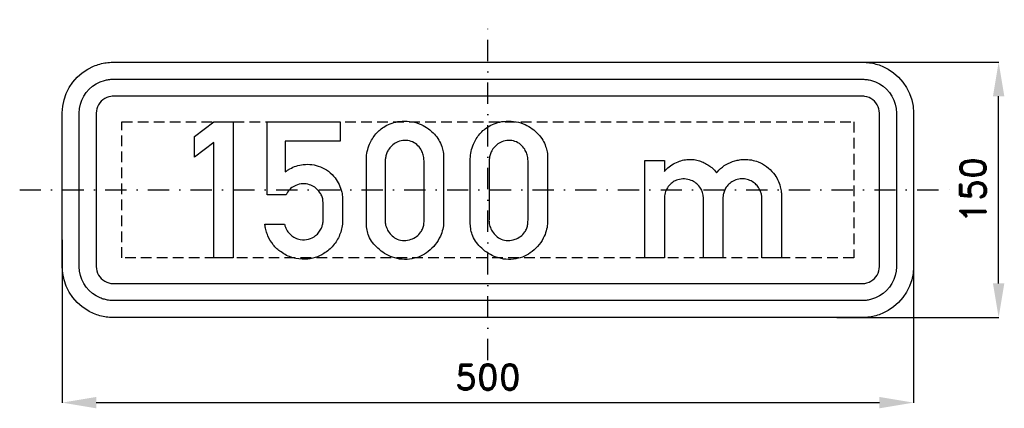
# Model space of a CAD drawing. Header units: millimetres. Extents: x -275 to 303, y -128 to 100.
import ezdxf

# ---------------------------------------------------------------- set-up
doc = ezdxf.new("R2010")
doc.units = ezdxf.units.MM
doc.header["$LTSCALE"] = 5
doc.linetypes.add('ČERCHOVANÁX2', pattern=[2, 1, -0.5, 0, -0.5])
doc.linetypes.add('ČÁRKOVANÁX2', pattern=[1.5, 1, -0.5])
doc.layers.add('Kóty', color=2, linetype='Continuous')
doc.layers.add('Značka', color=7, linetype='Continuous')
doc.styles.get("Standard").update_dxf_attribs({"font": 'romand.shx', "height": 15})
doc.dimstyles.get("Standard").update_dxf_attribs({"dimtxt": 15, "dimasz": 20, "dimexe": 0.18, "dimexo": 0.0625, "dimgap": 7.5, "dimtad": 1, "dimdec": 0, "dimzin": 0, "dimdsep": 46, "dimtxsty": 'Standard', "dimcen": 0.09, "dimadec": 0, "dimazin": 0, "dimtfac": 1, "dimtdec": 0, "dimtofl": 0, "dimtmove": 0, "dimatfit": 3, "dimfxl": 1, "dimtolj": 1, "dimtzin": 0, "dimarcsym": 0})

# ---------------------------------------------------------------- blocks, each defined once
blk = doc.blocks.new('*D0')
at = {"layer": 'Defpoints', "color": 0, "transparency": 16777216}
for p in [(205, 75), (300, 75), (205, -75)]:
    blk.add_point(p, dxfattribs=at)
at = {"layer": 'Kóty', "color": 0, "lineweight": -2, "transparency": 16777216}
for p, q in [((205.06, 75), (300.18, 75)), ((300, -55), (300, 55)), ((205.06, -75), (300.18, -75))]:
    blk.add_line(p, q, dxfattribs=at)
at = {"layer": 'Kóty', "color": 0, "transparency": 16777216}
for points in [[(296.67, 55), (303.33, 55), (300, 75)], [(296.67, -55), (303.33, -55), (300, -75)]]:
    blk.add_solid(points, dxfattribs=at)
at = {"layer": 'Kóty', "color": 0, "transparency": 16777216, "insert": (285, 0), "char_height": 15, "attachment_point": 5, "rotation": 90}
blk.add_mtext('\\A1;150', dxfattribs=at)
blk = doc.blocks.new('*D1')
at = {"layer": 'Defpoints', "color": 0, "transparency": 16777216}
for p in [(-250, -29.27), (250, -34.75), (250, -125)]:
    blk.add_point(p, dxfattribs=at)
at = {"layer": 'Kóty', "color": 0, "lineweight": -2, "transparency": 16777216}
for p, q in [((-250, -29.34), (-250, -125.18)), ((250, -34.81), (250, -125.18)), ((-230, -125), (230, -125))]:
    blk.add_line(p, q, dxfattribs=at)
at = {"layer": 'Kóty', "color": 0, "transparency": 16777216}
for points in [[(-230, -121.67), (-230, -128.33), (-250, -125)], [(230, -121.67), (230, -128.33), (250, -125)]]:
    blk.add_solid(points, dxfattribs=at)
at = {"layer": 'Kóty', "color": 0, "transparency": 16777216, "insert": (0, -110), "char_height": 15, "attachment_point": 5}
blk.add_mtext('\\A1;500', dxfattribs=at)

msp = doc.modelspace()

# ---------------------------------------------------------------- linework, layer by layer
at = {"layer": 'Značka', "color": 6, "linetype": 'ČERCHOVANÁX2', "ltscale": 2.5}
for points in [[(0, -100), (0, 100)], [(-275, 0), (275, 0)]]:
    msp.add_lwpolyline(points, dxfattribs=at)
at = {"layer": 'Značka', "color": 5}
for points in [[(-220, -75), (-220.12, -75), (-220.24, -74.999, -0.0321804), (-224.11, -74.728, -0.0354327), (-227.92, -73.937, -0.0362829), (-231.6, -72.692, -0.0344603), (-235.07, -70.941), (-238.3, -68.785), (-241.21, -66.213), (-243.79, -63.302), (-245.94, -60.068), (-247.68, -56.595), (-248.94, -52.916), (-249.74, -49.108), (-250, -45.236), (-250, -45.118), (-250, -45), (-250, 45), (-250, 45.118), (-250, 45.236), (-249.73, 49.109), (-248.94, 52.916), (-247.69, 56.598), (-245.94, 60.068), (-243.79, 63.301), (-241.21, 66.213), (-238.3, 68.788), (-235.07, 70.941), (-231.6, 72.68, -0.0334197), (-227.92, 73.937, -0.0341346), (-224.11, 74.741, -0.0367414), (-220.24, 74.999), (-220.12, 75), (-220, 75), (220, 75), (220.12, 75), (220.24, 74.999, -0.0321804), (224.11, 74.728, -0.0354327), (227.92, 73.937, -0.0362829), (231.6, 72.692), (235.07, 70.941), (238.3, 68.785), (241.21, 66.213), (243.79, 63.302), (245.94, 60.068), (247.68, 56.595), (248.94, 52.916), (249.74, 49.108), (250, 45.236), (250, 45.118), (250, 45), (250, -45), (250, -45.118), (250, -45.236), (249.73, -49.109), (248.94, -52.916), (247.69, -56.598), (245.94, -60.068), (243.79, -63.301), (241.21, -66.213), (238.3, -68.788), (235.07, -70.941), (231.6, -72.68, -0.0334197), (227.92, -73.937, -0.0341346), (224.11, -74.741, -0.0367414), (220.24, -74.999), (220.12, -75), (220, -75), (-220, -75)], [(-220, -65), (-220.08, -65), (-220.16, -64.999, -0.0321848), (-222.74, -64.818, -0.0354579), (-225.28, -64.291, -0.0362712), (-227.73, -63.461), (-230.05, -62.294), (-232.2, -60.857), (-234.14, -59.142), (-235.86, -57.201), (-237.29, -55.045), (-238.45, -52.73), (-239.29, -50.277), (-239.83, -47.738), (-240, -45.157), (-240, -45.079), (-240, -45), (-240, 45), (-240, 45.079), (-240, 45.157), (-239.82, 47.74), (-239.29, 50.277), (-238.46, 52.732), (-237.29, 55.045), (-235.86, 57.201), (-234.14, 59.142), (-232.2, 60.859), (-230.05, 62.294), (-227.73, 63.453), (-225.28, 64.291, -0.0341625), (-222.74, 64.827, -0.0367465), (-220.16, 64.999), (-220.08, 65), (-220, 65), (220, 65), (220.08, 65), (220.16, 64.999, -0.0321848), (222.74, 64.818, -0.0354579), (225.28, 64.291), (227.73, 63.461), (230.05, 62.294), (232.2, 60.857), (234.14, 59.142), (235.86, 57.201), (237.29, 55.045), (238.45, 52.73), (239.29, 50.277), (239.83, 47.738), (240, 45.157), (240, 45.079), (240, 45), (240, -45), (240, -45.079), (240, -45.157), (239.82, -47.74), (239.29, -50.277), (238.46, -52.732), (237.29, -55.045), (235.86, -57.201), (234.14, -59.142), (232.2, -60.859), (230.05, -62.294), (227.73, -63.453), (225.28, -64.291, -0.0341625), (222.74, -64.827, -0.0367465), (220.16, -64.999), (220.08, -65), (220, -65), (-220, -65)], [(-220, -55), (220, -55), (220.04, -55), (220.08, -55, 0.0321716), (221.37, -54.909), (222.64, -54.646), (223.87, -54.231), (225.02, -53.647), (226.1, -52.928), (227.07, -52.071), (227.93, -51.101), (228.65, -50.023), (229.23, -48.865), (229.65, -47.639), (229.91, -46.369), (230, -45.079), (230, -45.039), (230, -45), (230, 45), (230, 45.039), (230, 45.079), (229.91, 46.37), (229.65, 47.639), (229.23, 48.866), (228.65, 50.023), (227.93, 51.1), (227.07, 52.071), (226.1, 52.929), (225.02, 53.647), (223.87, 54.227), (222.64, 54.646), (221.37, 54.914, 0.0367311), (220.08, 55), (220.04, 55), (220, 55), (-220, 55), (-220.04, 55), (-220.08, 55, 0.0321716), (-221.37, 54.909), (-222.64, 54.646), (-223.87, 54.231), (-225.02, 53.647), (-226.1, 52.928), (-227.07, 52.071), (-227.93, 51.101), (-228.65, 50.023), (-229.23, 48.865), (-229.65, 47.639), (-229.91, 46.369), (-230, 45.079), (-230, 45.039), (-230, 45), (-230, -45), (-230, -45.039), (-230, -45.079), (-229.91, -46.37), (-229.65, -47.639), (-229.23, -48.866), (-228.65, -50.023), (-227.93, -51.1), (-227.07, -52.071), (-226.1, -52.929), (-225.02, -53.647), (-223.87, -54.227), (-222.64, -54.646), (-221.37, -54.914, 0.0367311), (-220.08, -55), (-220.04, -55), (-220, -55)], [(-119.467, -20.05), (-119.326, -20.563), (-119.175, -21.075, 0.0613316), (-117.867, -23.978, 0.0760505), (-115.833, -26.417, 0.0812368), (-113.238, -28.197, 0.0740331), (-110.175, -29.117, 0.10254), (-105.389, -28.972, 0.116975), (-101.175, -26.892, 0.0723226), (-99.209, -24.901, 0.0588274), (-97.817, -22.458, 0.0438611), (-97.111, -20.434, 0.0507936), (-96.8, -18.333), (-96.779, -17.767), (-96.775, -17.2), (-96.775, -7.5), (-96.862, -6.371, 0.0259696), (-97.025, -5.258, 0.0682762), (-97.861, -2.934, 0.054038), (-99.258, -0.842, 0.0692591), (-101.717, 1.517, 0.0805518), (-104.725, 3.033, 0.0978082), (-108.721, 3.6, 0.0911368), (-112.725, 2.65, 0.0854758), (-115.917, 0.723, 0.103686), (-118.125, -2.15), (-118.3, -2.502), (-118.467, -2.858), (-129.7, -2.858), (-129.7, 40), (-86.842, 40), (-86.842, 28.592), (-118.992, 28.592), (-118.992, 10.592, -0.0050666), (-117.672, 11.49, -0.0152169), (-116.317, 12.333, -0.0517287), (-112.546, 14.014, -0.052707), (-108.492, 14.883, -0.0657981), (-103.355, 14.878, -0.0655599), (-98.383, 13.542, -0.0693681), (-93.609, 10.91, -0.0713494), (-89.758, 7.075, -0.0596343), (-87.332, 3.134, -0.0538016), (-85.85, -1.25, -0.0248154), (-85.502, -3.036, -0.033767), (-85.367, -4.842), (-85.365, -5.083), (-85.367, -5.325), (-85.367, -18.167), (-85.379, -18.738), (-85.4, -19.308, -0.0453156), (-85.914, -22.965, -0.0436725), (-87.075, -26.5, -0.0808738), (-90.804, -32.689, -0.0845317), (-96.317, -37.35, -0.0698125), (-101.518, -39.768, -0.0667825), (-107.192, -40.7, -0.0846293), (-114.72, -39.829, -0.0887291), (-121.508, -36.483, -0.0741879), (-126.068, -32.25, -0.0709621), (-129.225, -26.917, -0.0357649), (-130.261, -24.057, -0.0371778), (-130.867, -21.092), (-130.933, -20.571), (-130.992, -20.05), (-119.467, -20.05)], [(-71.367, 16.833), (-71.372, 17.55), (-71.367, 18.267, -0.0490097), (-70.844, 22.641, -0.0499843), (-69.458, 26.867, -0.0795379), (-65.784, 32.903, -0.0890903), (-60.383, 37.375, -0.0598038), (-56.25, 39.288, -0.052023), (-51.783, 40.242, -0.0620157), (-45.958, 40.249, -0.0645012), (-40.325, 38.808, -0.0554375), (-35.97, 36.63, -0.0554861), (-32.2, 33.55, -0.0511113), (-29.431, 30.221, -0.0548925), (-27.425, 26.392, -0.04523), (-26.402, 23.105, -0.0459762), (-25.992, 19.7, -0.0123105), (-25.972, 18.508), (-25.992, 17.317), (-25.992, -17.55), (-25.985, -18.267), (-25.992, -18.983, -0.0517702), (-26.531, -23.13, -0.049692), (-27.9, -27.108, -0.0667953), (-30.88, -32.115, -0.0659086), (-35.067, -36.175, -0.0610995), (-39.576, -38.926, -0.0641421), (-44.617, -40.475, -0.0696612), (-50.418, -40.784, -0.0674532), (-56.083, -39.525, -0.0568072), (-60.652, -37.362, -0.0495902), (-64.683, -34.267, -0.0480599), (-67.731, -30.966, -0.0658795), (-69.933, -27.108, -0.0547625), (-70.996, -23.601, -0.0423664), (-71.367, -19.942), (-71.381, -18.744), (-71.367, -17.55), (-71.367, 16.833)], [(-10.325, 16.833), (-10.331, 17.55), (-10.325, 18.267, -0.0490165), (-9.802, 22.641, -0.0499973), (-8.417, 26.867, -0.0795418), (-4.742, 32.903, -0.0890848), (0.658, 37.375, -0.0598038), (4.792, 39.288, -0.0520202), (9.258, 40.242, -0.0620157), (15.084, 40.249, -0.0644995), (20.717, 38.808, -0.0554375), (25.072, 36.63, -0.0554782), (28.842, 33.55, -0.0511113), (31.611, 30.221, -0.054899), (33.617, 26.392, -0.04523), (34.639, 23.105, -0.0459762), (35.05, 19.7), (35.07, 18.508), (35.05, 17.317), (35.05, -17.55), (35.057, -18.267), (35.05, -18.983, -0.0517847), (34.511, -23.13, -0.049692), (33.142, -27.108, -0.0667953), (30.162, -32.115, -0.0659052), (25.975, -36.175, -0.0610962), (21.466, -38.926, -0.0641421), (16.425, -40.475, -0.0696612), (10.623, -40.784, -0.0674547), (4.958, -39.525, -0.0568095), (0.389, -37.362, -0.0495902), (-3.642, -34.267, -0.0480599), (-6.689, -30.966, -0.0658795), (-8.892, -27.108, -0.0547625), (-9.954, -23.601, -0.0423499), (-10.325, -19.942), (-10.34, -18.744), (-10.325, -17.55), (-10.325, 16.833)], [(-60.383, 16.833), (-60.383, -17.55), (-60.389, -18.03), (-60.383, -18.508, 0.0738776), (-59.823, -21.47, 0.0595275), (-58.475, -24.242, 0.0707149), (-56.207, -27.091, 0.0945725), (-53.217, -29.017, 0.1084), (-49.215, -29.807, 0.0875546), (-45.1, -29.017, 0.0781582), (-41.847, -27.326, 0.0881668), (-39.367, -24.717, 0.0617717), (-38.202, -22.537, 0.0611789), (-37.6, -20.15, 0.025204), (-37.486, -18.853), (-37.458, -17.55), (-37.458, 16.833), (-37.534, 17.965, 0.0164989), (-37.658, 19.092, 0.0583041), (-38.414, 21.906, 0.0647207), (-39.842, 24.475, 0.0880877), (-42.556, 27.207, 0.0978861), (-46.05, 28.775, 0.0998347), (-49.942, 29.02, 0.0882651), (-53.692, 27.825, 0.0741475), (-56.451, 25.951, 0.0756616), (-58.517, 23.375, 0.0525965), (-59.547, 21.211, 0.0460749), (-60.133, 18.892, 0.0143355), (-60.278, 17.864), (-60.383, 16.833)], [(0.658, 16.833), (0.658, -17.55), (0.652, -18.03), (0.658, -18.508, 0.0738577), (1.219, -21.47, 0.0595183), (2.567, -24.242, 0.070728), (4.834, -27.091, 0.0945818), (7.825, -29.017, 0.108402), (11.826, -29.807, 0.0875554), (15.942, -29.017, 0.0781582), (19.195, -27.326, 0.0881735), (21.675, -24.717, 0.0617717), (22.84, -22.537, 0.0611907), (23.442, -20.15, 0.0251807), (23.556, -18.853), (23.583, -17.55), (23.583, 16.833), (23.508, 17.965), (23.383, 19.092, 0.0583243), (22.628, 21.906, 0.064712), (21.2, 24.475, 0.0880816), (18.485, 27.207, 0.0978861), (14.992, 28.775, 0.0998347), (11.1, 29.02, 0.0882634), (7.35, 27.825, 0.0741578), (4.591, 25.951, 0.0756684), (2.525, 23.375, 0.0525965), (1.495, 21.211, 0.0460749), (0.908, 18.892), (0.764, 17.864), (0.658, 16.833)], [(92.192, -39.992), (92.192, 17.175), (103.675, 17.175), (103.675, 10.808), (104.299, 11.504), (104.942, 12.183, -0.0537969), (108.065, 14.731, -0.0546249), (111.675, 16.558, -0.0497661), (115.123, 17.585, -0.04992), (118.7, 17.908, -0.0446103), (121.888, 17.657, -0.0453608), (124.975, 16.842, -0.041529), (127.808, 15.585, -0.034778), (130.425, 13.908, -0.0234568), (131.86, 12.774, -0.0334836), (133.15, 11.492), (133.756, 10.767), (134.333, 10.017), (135.013, 10.819), (135.717, 11.6, -0.0720557), (139.999, 14.952, -0.0664594), (145.058, 17.033, -0.0355273), (147.853, 17.67, -0.0358444), (150.692, 17.9, -0.0505166), (154.776, 17.569, -0.0496581), (158.742, 16.425, -0.0682924), (163.738, 13.731, -0.0732894), (167.775, 9.775, -0.0568312), (170.157, 6.011, -0.0488233), (171.7, 1.833), (172.073, 0.298, -0.0249911), (172.308, -1.258), (172.367, -1.961), (172.408, -2.667), (172.408, -39.992), (160.933, -39.992), (160.933, -4.975), (160.921, -4.546), (160.9, -4.117, 0.0502204), (160.541, -1.981, 0.0509025), (159.758, 0.05, 0.0677293), (158.171, 2.485, 0.0669633), (155.992, 4.417, 0.0735239), (153.131, 5.887, 0.0743175), (149.967, 6.467, 0.0807361), (146.486, 6.12, 0.0806641), (143.283, 4.692, 0.0705063), (140.977, 2.794, 0.0754077), (139.325, 0.342, 0.0507651), (138.544, -1.727, 0.032998), (138.117, -3.9), (138.074, -4.213), (138.033, -4.525), (138.033, -39.992), (126.575, -39.992), (126.575, -4.75), (126.56, -4.271), (126.533, -3.792, 0.0737714), (125.868, -0.934, 0.068997), (124.417, 1.65, 0.0747349), (122.199, 3.986, 0.0737885), (119.392, 5.575, 0.0890625), (115.458, 6.458, 0.0936436), (111.483, 5.9, 0.0733091), (108.772, 4.64, 0.0711324), (106.525, 2.658, 0.0770163), (104.672, -0.199, 0.0779957), (103.775, -3.45), (103.72, -3.883), (103.675, -4.317), (103.675, -39.992), (92.192, -39.992)]]:
    msp.add_lwpolyline(points, format="xyb", dxfattribs=at)
at = {"layer": 'Značka', "color": 6, "linetype": 'ČÁRKOVANÁX2', "ltscale": 1.25}
msp.add_lwpolyline([(-215, -40), (-215, 40), (215, 40), (215, -40), (-215, -40)], dxfattribs=at)
at = {"layer": 'Značka', "color": 5}
msp.add_lwpolyline([(-161.05, -40), (-161.05, 27.85), (-172.408, 19.308), (-172.408, 31.458), (-160.933, 40.008), (-149.658, 40.008), (-149.658, -40), (-161.05, -40)], dxfattribs=at)

# ---------------------------------------------------------------- dimensions: what is measured, and where the dimension line sits
at = {"layer": 'Kóty'}
dim = msp.add_linear_dim(base=(300, 75), p1=(205, -75), p2=(205, 75), angle=90, dimstyle='Standard', dxfattribs=at)
dim.commit()
dim.dimension.update_dxf_attribs({"geometry": '*D0', "text_midpoint": (285, 0)})
dim = msp.add_linear_dim(base=(250, -125), p1=(-250, -29.275), p2=(250, -34.746), dimstyle='Standard', dxfattribs=at)
dim.commit()
dim.dimension.update_dxf_attribs({"geometry": '*D1', "text_midpoint": (0, -110)})

doc.saveas('drawing.dxf')
